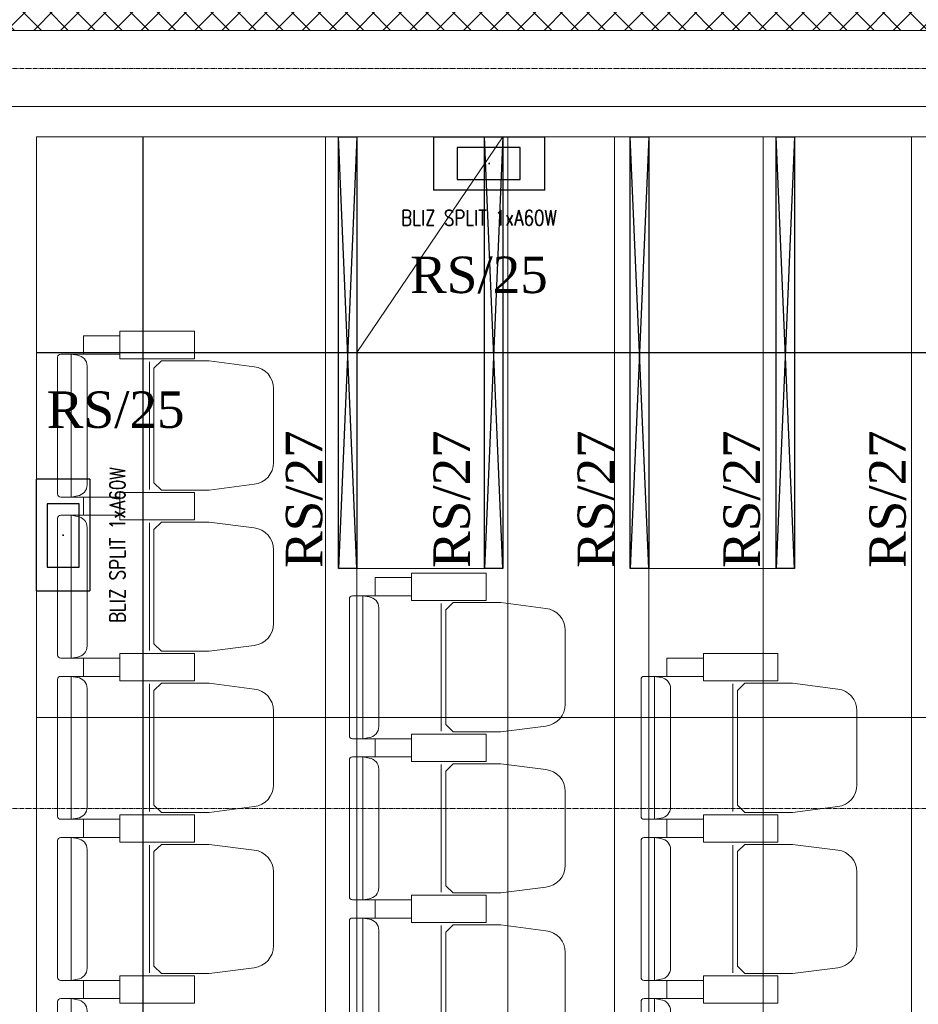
# Model space of a CAD drawing. Header units: centimetres. Extents: x 88729 to 133553, y -16225 to 14174.
# Tile 92 of 231: x 91266 to 91562, y -7374 to -7050. Entities that reach past the tile are written whole.
import ezdxf
from ezdxf.enums import TextEntityAlignment as Align

# ---------------------------------------------------------------- set-up
doc = ezdxf.new("R2010")
doc.units = ezdxf.units.CM
doc.linetypes.add('CENTER2', pattern=[1.125, 0.75, -0.125, 0.125, -0.125])
for name, color, linetype in [('A-OS', 252, 'CENTER2'), ('A-SCIANY', 252, 'Continuous'), ('A-SUFITY', 252, 'Continuous'), ('A-WID', 252, 'Continuous'), ('E_opisy siły', 5, 'Continuous'), ('E_PODKLAD', 7, 'Continuous'), ('E_siła', 5, 'Continuous'), ('klinkier', 252, 'Continuous'), ('mat', 252, 'Continuous'), ('R-MET-IWE', 252, 'Continuous')]:
    doc.layers.add(name, color=color, linetype=linetype)
doc.layers.add('E_Istn_pozostaje', color=132, linetype='Continuous', lineweight=25)
doc.styles.add('MM_050', font='romans.shx', dxfattribs={"width": 0.8, "height": 16})
doc.styles.add('old', font='BOOKOS.TTF')
doc.styles.get("Standard").update_dxf_attribs({"font": 'txt.shx'})

# ---------------------------------------------------------------- blocks, each defined once
blk = doc.blocks.new('RLX__5842.P142.7_42W')
at = {"ltscale": 0.1}
for p, q in [((8.8, 18.35), (-8.8, 18.35)), ((-8.8, -18.35), (-8.8, 18.35)), ((8.8, 18.35), (8.8, -18.35)), ((-0.18, 0), (0, 0)), ((0, -0.18), (0, 0.18)), ((0, 0), (0.18, 0)), ((-8.8, -18.35), (8.8, -18.35))]:
    blk.add_line(p, q, dxfattribs=at)
blk.add_lwpolyline([(-5.24, -10.57), (5.24, -10.57), (5.24, 10.21), (-5.24, 10.21)], close=True, dxfattribs=at)
at = {"ltscale": 0.1, "insert": (15.36, -28.96), "char_height": 5, "width": 64.0609, "attachment_point": 1, "rotation": 90, "style": 'MM_050'}
blk.add_mtext('BLIZ SPLIT 1xA60W', dxfattribs=at)
at = {"ltscale": 0.1, "flags": 9}
blk.add_attdef('RLXLUM', (0, 0), '', height=0.1, dxfattribs=at)
blk = doc.blocks.new('E_opis siły')
at = {"layer": 'E_siła', "linetype": 'Continuous', "ltscale": 0.5, "style": 'old', "flags": 4}
blk.add_attdef('OBWÓD', (0, 0), '', height=12, dxfattribs=at)
blk = doc.blocks.new('E_listwa progowa LARS')
at = {"linetype": 'Continuous'}
for p, q in [((0, -142), (-6.06, 0)), ((0, 0), (-6.06, -142))]:
    blk.add_line(p, q, dxfattribs=at)
blk.add_lwpolyline([(-6.06, 0), (0, 0), (0, -142), (-6.06, -142)], close=True, dxfattribs=at)
at = {"linetype": 'Continuous', "ltscale": 0.5, "style": 'old', "flags": 4}
for tag, p in [('OBWÓD', (-10.6, -126.25)), ('ROZDZ.', (10.03, -145.05)), ('LP', (-10.39, -143.56))]:
    blk.add_attdef(tag, p, '', height=6, rotation=90, dxfattribs=at)
blk = doc.blocks.new('A$Ce817dbbb')
at = {"layer": 'klinkier', "lineweight": 9, "ltscale": 0.1}
h = blk.add_hatch(dxfattribs=at)
h.set_pattern_fill('ANSI37', color=252, scale=50, style=0)
h.set_pattern_definition([(45, (-34168.379, 15027.049), (-4.4194174, 4.4194174), []), (135, (-34168.379, 15027.049), (-4.4194174, -4.4194174), [])])
h.paths.add_polyline_path([(-153.4, -17512.02), (-153.4, -17519.02), (386.6, -17519.02), (386.6, -17512.02)])
h.paths.add_polyline_path([(386.6, -17512.02), (386.6, -17519.02), (509.1, -17519.02), (509.1, -17512.02)])
at = {"color": 252, "lineweight": 9}
for p, q in [((-118.5, -17625.52), (-114.4, -17625.52)), ((-92.7, -17628.02), (-92.7, -17670.02)), ((-118.5, -17672.52), (-114.4, -17672.52)), ((-118.5, -17678.52), (-114.4, -17678.52)), ((-92.7, -17681.02), (-92.7, -17723.02)), ((-22.5, -17705.02), (-18.4, -17705.02)), ((3.3, -17707.52), (3.3, -17749.52)), ((-118.5, -17725.52), (-114.4, -17725.52)), ((-118.5, -17731.52), (-114.4, -17731.52)), ((73.5, -17731.52), (77.6, -17731.52)), ((-92.7, -17734.02), (-92.7, -17776.02)), ((99.3, -17734.02), (99.3, -17776.02)), ((-22.5, -17752.02), (-18.4, -17752.02)), ((-22.5, -17758.02), (-18.4, -17758.02)), ((3.3, -17760.52), (3.3, -17802.52)), ((-118.5, -17778.52), (-114.4, -17778.52)), ((73.5, -17778.52), (77.6, -17778.52)), ((-118.5, -17784.52), (-114.4, -17784.52)), ((-92.7, -17787.02), (-92.7, -17829.02)), ((73.5, -17784.52), (77.6, -17784.52)), ((99.3, -17787.02), (99.3, -17829.02)), ((-22.5, -17805.02), (-18.4, -17805.02)), ((-22.5, -17811.02), (-18.4, -17811.02)), ((3.3, -17813.52), (3.3, -17855.52)), ((-118.5, -17831.52), (-114.4, -17831.52)), ((73.5, -17831.52), (77.6, -17831.52)), ((-118.5, -17837.52), (-114.4, -17837.52)), ((73.5, -17837.52), (77.6, -17837.52))]:
    blk.add_line(p, q, dxfattribs=at)
for points in [[(-90.15, -17627.02), (-77.9, -17627.02), (-77.9, -17618.02), (-102.4, -17618.02), (-102.4, -17627.02)], [(-90.15, -17671.02), (-77.9, -17671.02), (-77.9, -17680.02), (-102.4, -17680.02), (-102.4, -17671.02)], [(-90.15, -17680.02), (-77.9, -17680.02), (-77.9, -17671.02), (-102.4, -17671.02), (-102.4, -17680.02)], [(5.85, -17706.52), (18.1, -17706.52), (18.1, -17697.52), (-6.4, -17697.52), (-6.4, -17706.52)], [(-90.15, -17724.02), (-77.9, -17724.02), (-77.9, -17733.02), (-102.4, -17733.02), (-102.4, -17724.02)], [(-90.15, -17733.02), (-77.9, -17733.02), (-77.9, -17724.02), (-102.4, -17724.02), (-102.4, -17733.02)], [(101.85, -17733.02), (114.1, -17733.02), (114.1, -17724.02), (89.6, -17724.02), (89.6, -17733.02)], [(5.85, -17759.52), (18.1, -17759.52), (18.1, -17750.52), (-6.4, -17750.52), (-6.4, -17759.52)], [(5.85, -17750.52), (18.1, -17750.52), (18.1, -17759.52), (-6.4, -17759.52), (-6.4, -17750.52)], [(-90.15, -17786.02), (-77.9, -17786.02), (-77.9, -17777.02), (-102.4, -17777.02), (-102.4, -17786.02)], [(-90.15, -17777.02), (-77.9, -17777.02), (-77.9, -17786.02), (-102.4, -17786.02), (-102.4, -17777.02)], [(101.85, -17786.02), (114.1, -17786.02), (114.1, -17777.02), (89.6, -17777.02), (89.6, -17786.02)], [(101.85, -17777.02), (114.1, -17777.02), (114.1, -17786.02), (89.6, -17786.02), (89.6, -17777.02)], [(5.85, -17803.52), (18.1, -17803.52), (18.1, -17812.52), (-6.4, -17812.52), (-6.4, -17803.52)], [(5.85, -17812.52), (18.1, -17812.52), (18.1, -17803.52), (-6.4, -17803.52), (-6.4, -17812.52)], [(-90.15, -17830.02), (-77.9, -17830.02), (-77.9, -17839.02), (-102.4, -17839.02), (-102.4, -17830.02)], [(-90.15, -17839.02), (-77.9, -17839.02), (-77.9, -17830.02), (-102.4, -17830.02), (-102.4, -17839.02)], [(101.85, -17830.02), (114.1, -17830.02), (114.1, -17839.02), (89.6, -17839.02), (89.6, -17830.02)], [(101.85, -17839.02), (114.1, -17839.02), (114.1, -17830.02), (89.6, -17830.02), (89.6, -17839.02)]]:
    blk.add_lwpolyline(points, close=True, dxfattribs=at)
for points in [[(-102.4, -17622.52), (-102.4, -17619.52), (-114.4, -17619.52), (-114.4, -17625.52), (-102.4, -17625.52), (-102.4, -17622.52)], [(-102.4, -17675.52), (-102.4, -17678.52), (-114.4, -17678.52), (-114.4, -17672.52), (-102.4, -17672.52), (-102.4, -17675.52)], [(-102.4, -17675.52), (-102.4, -17672.52), (-114.4, -17672.52), (-114.4, -17678.52), (-102.4, -17678.52), (-102.4, -17675.52)], [(-6.4, -17702.02), (-6.4, -17699.02), (-18.4, -17699.02), (-18.4, -17705.02), (-6.4, -17705.02), (-6.4, -17702.02)], [(-102.4, -17728.52), (-102.4, -17731.52), (-114.4, -17731.52), (-114.4, -17725.52), (-102.4, -17725.52), (-102.4, -17728.52)], [(-102.4, -17728.52), (-102.4, -17725.52), (-114.4, -17725.52), (-114.4, -17731.52), (-102.4, -17731.52), (-102.4, -17728.52)], [(89.6, -17728.52), (89.6, -17725.52), (77.6, -17725.52), (77.6, -17731.52), (89.6, -17731.52), (89.6, -17728.52)], [(-6.4, -17755.02), (-6.4, -17752.02), (-18.4, -17752.02), (-18.4, -17758.02), (-6.4, -17758.02), (-6.4, -17755.02)], [(-6.4, -17755.02), (-6.4, -17758.02), (-18.4, -17758.02), (-18.4, -17752.02), (-6.4, -17752.02), (-6.4, -17755.02)], [(-102.4, -17781.52), (-102.4, -17778.52), (-114.4, -17778.52), (-114.4, -17784.52), (-102.4, -17784.52), (-102.4, -17781.52)], [(-102.4, -17781.52), (-102.4, -17784.52), (-114.4, -17784.52), (-114.4, -17778.52), (-102.4, -17778.52), (-102.4, -17781.52)], [(89.6, -17781.52), (89.6, -17778.52), (77.6, -17778.52), (77.6, -17784.52), (89.6, -17784.52), (89.6, -17781.52)], [(89.6, -17781.52), (89.6, -17784.52), (77.6, -17784.52), (77.6, -17778.52), (89.6, -17778.52), (89.6, -17781.52)], [(-6.4, -17808.02), (-6.4, -17811.02), (-18.4, -17811.02), (-18.4, -17805.02), (-6.4, -17805.02), (-6.4, -17808.02)], [(-6.4, -17808.02), (-6.4, -17805.02), (-18.4, -17805.02), (-18.4, -17811.02), (-6.4, -17811.02), (-6.4, -17808.02)], [(-102.4, -17834.52), (-102.4, -17837.52), (-114.4, -17837.52), (-114.4, -17831.52), (-102.4, -17831.52), (-102.4, -17834.52)], [(-102.4, -17834.52), (-102.4, -17831.52), (-114.4, -17831.52), (-114.4, -17837.52), (-102.4, -17837.52), (-102.4, -17834.52)], [(89.6, -17834.52), (89.6, -17837.52), (77.6, -17837.52), (77.6, -17831.52), (89.6, -17831.52), (89.6, -17834.52)], [(89.6, -17834.52), (89.6, -17831.52), (77.6, -17831.52), (77.6, -17837.52), (89.6, -17837.52), (89.6, -17834.52)]]:
    blk.add_lwpolyline(points, dxfattribs=at)
for points in [[(-118.5, -17625.52), (-118.5, -17649.02), (-118.5, -17672.52), (-121.9, -17672.52, -0.414214), (-122.9, -17671.52), (-122.9, -17649.02), (-122.9, -17626.52, -0.414214), (-121.9, -17625.52)], [(-51.9, -17649.02), (-51.9, -17636.87, 0.386311), (-58.21, -17629.68), (-73.07, -17627.77), (-88.75, -17627.77), (-91.2, -17630.16), (-91.2, -17649.02), (-91.2, -17667.87), (-88.75, -17670.27), (-73.07, -17670.27), (-58.21, -17668.35, 0.386311), (-51.9, -17661.16)], [(-118.5, -17678.52), (-118.5, -17702.02), (-118.5, -17725.52), (-121.9, -17725.52, -0.414214), (-122.9, -17724.52), (-122.9, -17702.02), (-122.9, -17679.52, -0.414214), (-121.9, -17678.52)], [(-51.9, -17702.02), (-51.9, -17689.87, 0.386311), (-58.21, -17682.68), (-73.07, -17680.77), (-88.75, -17680.77), (-91.2, -17683.16), (-91.2, -17702.02), (-91.2, -17720.87), (-88.75, -17723.27), (-73.07, -17723.27), (-58.21, -17721.35, 0.386311), (-51.9, -17714.16)], [(-22.5, -17705.02), (-22.5, -17728.52), (-22.5, -17752.02), (-25.9, -17752.02, -0.414214), (-26.9, -17751.02), (-26.9, -17728.52), (-26.9, -17706.02, -0.414214), (-25.9, -17705.02)], [(44.1, -17728.52), (44.1, -17716.37, 0.386311), (37.79, -17709.18), (22.93, -17707.27), (7.25, -17707.27), (4.8, -17709.66), (4.8, -17728.52), (4.8, -17747.37), (7.25, -17749.77), (22.93, -17749.77), (37.79, -17747.85, 0.386311), (44.1, -17740.66)], [(-118.5, -17731.52), (-118.5, -17755.02), (-118.5, -17778.52), (-121.9, -17778.52, -0.414214), (-122.9, -17777.52), (-122.9, -17755.02), (-122.9, -17732.52, -0.414214), (-121.9, -17731.52)], [(73.5, -17731.52), (73.5, -17755.02), (73.5, -17778.52), (70.1, -17778.52, -0.414214), (69.1, -17777.52), (69.1, -17755.02), (69.1, -17732.52, -0.414214), (70.1, -17731.52)], [(-51.9, -17755.02), (-51.9, -17742.87, 0.386311), (-58.21, -17735.68), (-73.07, -17733.77), (-88.75, -17733.77), (-91.2, -17736.16), (-91.2, -17755.02), (-91.2, -17773.87), (-88.75, -17776.27), (-73.07, -17776.27), (-58.21, -17774.35, 0.386311), (-51.9, -17767.16)], [(140.1, -17755.02), (140.1, -17742.87, 0.386311), (133.79, -17735.68), (118.93, -17733.77), (103.25, -17733.77), (100.8, -17736.16), (100.8, -17755.02), (100.8, -17773.87), (103.25, -17776.27), (118.93, -17776.27), (133.79, -17774.35, 0.386311), (140.1, -17767.16)], [(-22.5, -17758.02), (-22.5, -17781.52), (-22.5, -17805.02), (-25.9, -17805.02, -0.414214), (-26.9, -17804.02), (-26.9, -17781.52), (-26.9, -17759.02, -0.414214), (-25.9, -17758.02)], [(44.1, -17781.52), (44.1, -17769.37, 0.386311), (37.79, -17762.18), (22.93, -17760.27), (7.25, -17760.27), (4.8, -17762.66), (4.8, -17781.52), (4.8, -17800.37), (7.25, -17802.77), (22.93, -17802.77), (37.79, -17800.85, 0.386311), (44.1, -17793.66)], [(-118.5, -17784.52), (-118.5, -17808.02), (-118.5, -17831.52), (-121.9, -17831.52, -0.414214), (-122.9, -17830.52), (-122.9, -17808.02), (-122.9, -17785.52, -0.414214), (-121.9, -17784.52)], [(-51.9, -17808.02), (-51.9, -17795.87, 0.386311), (-58.21, -17788.68), (-73.07, -17786.77), (-88.75, -17786.77), (-91.2, -17789.16), (-91.2, -17808.02), (-91.2, -17826.87), (-88.75, -17829.27), (-73.07, -17829.27), (-58.21, -17827.35, 0.386311), (-51.9, -17820.16)], [(73.5, -17784.52), (73.5, -17808.02), (73.5, -17831.52), (70.1, -17831.52, -0.414214), (69.1, -17830.52), (69.1, -17808.02), (69.1, -17785.52, -0.414214), (70.1, -17784.52)], [(140.1, -17808.02), (140.1, -17795.87, 0.386311), (133.79, -17788.68), (118.93, -17786.77), (103.25, -17786.77), (100.8, -17789.16), (100.8, -17808.02), (100.8, -17826.87), (103.25, -17829.27), (118.93, -17829.27), (133.79, -17827.35, 0.386311), (140.1, -17820.16)], [(-22.5, -17811.02), (-22.5, -17834.52), (-22.5, -17858.02), (-25.9, -17858.02, -0.414214), (-26.9, -17857.02), (-26.9, -17834.52), (-26.9, -17812.02, -0.414214), (-25.9, -17811.02)], [(44.1, -17834.52), (44.1, -17822.37, 0.386311), (37.79, -17815.18), (22.93, -17813.27), (7.25, -17813.27), (4.8, -17815.66), (4.8, -17834.52), (4.8, -17853.37), (7.25, -17855.77), (22.93, -17855.77), (37.79, -17853.85, 0.386311), (44.1, -17846.66)], [(-118.5, -17837.52), (-118.5, -17861.02), (-118.5, -17884.52), (-121.9, -17884.52, -0.414214), (-122.9, -17883.52), (-122.9, -17861.02), (-122.9, -17838.52, -0.414214), (-121.9, -17837.52)], [(73.5, -17837.52), (73.5, -17861.02), (73.5, -17884.52), (70.1, -17884.52, -0.414214), (69.1, -17883.52), (69.1, -17861.02), (69.1, -17838.52, -0.414214), (70.1, -17837.52)]]:
    blk.add_lwpolyline(points, format="xyb", close=True, dxfattribs=at)
for points in [[(-118.5, -17625.52), (-116.4, -17625.89, -0.377955), (-113.2, -17629.52), (-113.2, -17649.02), (-113.2, -17668.52, -0.377955), (-116.4, -17672.15), (-118.5, -17672.52)], [(-118.5, -17678.52), (-116.4, -17678.89, -0.377955), (-113.2, -17682.52), (-113.2, -17702.02), (-113.2, -17721.52, -0.377955), (-116.4, -17725.15), (-118.5, -17725.52)], [(-22.5, -17705.02), (-20.4, -17705.39, -0.377955), (-17.2, -17709.02), (-17.2, -17728.52), (-17.2, -17748.02, -0.377955), (-20.4, -17751.65), (-22.5, -17752.02)], [(-118.5, -17731.52), (-116.4, -17731.89, -0.377955), (-113.2, -17735.52), (-113.2, -17755.02), (-113.2, -17774.52, -0.377955), (-116.4, -17778.15), (-118.5, -17778.52)], [(73.5, -17731.52), (75.6, -17731.89, -0.377955), (78.8, -17735.52), (78.8, -17755.02), (78.8, -17774.52, -0.377955), (75.6, -17778.15), (73.5, -17778.52)], [(-22.5, -17758.02), (-20.4, -17758.39, -0.377955), (-17.2, -17762.02), (-17.2, -17781.52), (-17.2, -17801.02, -0.377955), (-20.4, -17804.65), (-22.5, -17805.02)], [(-118.5, -17784.52), (-116.4, -17784.89, -0.377955), (-113.2, -17788.52), (-113.2, -17808.02), (-113.2, -17827.52, -0.377955), (-116.4, -17831.15), (-118.5, -17831.52)], [(73.5, -17784.52), (75.6, -17784.89, -0.377955), (78.8, -17788.52), (78.8, -17808.02), (78.8, -17827.52, -0.377955), (75.6, -17831.15), (73.5, -17831.52)], [(-22.5, -17811.02), (-20.4, -17811.39, -0.377955), (-17.2, -17815.02), (-17.2, -17834.52), (-17.2, -17854.02, -0.377955), (-20.4, -17857.65), (-22.5, -17858.02)], [(-118.5, -17837.52), (-116.4, -17837.89, -0.377955), (-113.2, -17841.52), (-113.2, -17861.02), (-113.2, -17880.52, -0.377955), (-116.4, -17884.15), (-118.5, -17884.52)], [(73.5, -17837.52), (75.6, -17837.89, -0.377955), (78.8, -17841.52), (78.8, -17861.02), (78.8, -17880.52, -0.377955), (75.6, -17884.15), (73.5, -17884.52)]]:
    blk.add_lwpolyline(points, format="xyb", dxfattribs=at)
at = {"layer": 'A-OS', "color": 252, "lineweight": 9, "ltscale": 2}
for p, q in [((-2608.23, -17531.52), (3323.95, -17531.52)), ((-2608.23, -17775.02), (3323.95, -17775.02))]:
    blk.add_line(p, q, dxfattribs=at)
at = {"layer": 'A-SCIANY', "color": 252, "lineweight": 9, "ltscale": 3}
for p, q in [((-129.9, -17554.02), (513.1, -17554.02)), ((-129.9, -19011.02), (-129.9, -17554.02))]:
    blk.add_line(p, q, dxfattribs=at)
at = {"layer": 'A-SUFITY', "ltscale": 0.1}
for p, q in [((-94.78, -19011.02), (-94.78, -17554.02)), ((-129.9, -17625.02), (447.89, -17625.02))]:
    blk.add_line(p, q, dxfattribs=at)
at = {"layer": 'A-SUFITY', "lineweight": 0, "ltscale": 0.1}
for p, q in [((-34.78, -19011.02), (-34.78, -17554.02)), ((25.22, -19016.02), (25.22, -17554.02)), ((60.34, -19016.02), (60.34, -17554.02)), ((109.22, -19016.02), (109.22, -17554.02)), ((158.1, -19016.02), (158.1, -17554.02)), ((-129.9, -17745.02), (393.52, -17745.02))]:
    blk.add_line(p, q, dxfattribs=at)
at = {"layer": 'A-WID', "color": 252, "lineweight": 9}
for p, q in [((-24.4, -19011.02), (-24.4, -17554.02)), ((-24.4, -17625.02), (23.6, -17554.02)), ((23.6, -17554.02), (23.6, -17696.02)), ((71.6, -19016.02), (71.6, -17554.02)), ((119.6, -17554.02), (119.6, -17696.02)), ((503.6, -17625.02), (-24.4, -17625.02))]:
    blk.add_line(p, q, dxfattribs=at)
for points in [[(-24.4, -17696.02), (23.6, -17696.02)], [(71.6, -17696.02), (119.6, -17696.02)]]:
    blk.add_lwpolyline(points, dxfattribs=at)
at = {"layer": 'mat', "color": 252, "lineweight": 9}
for p, q in [((-165.9, -17519.02), (509.1, -17519.02)), ((-140.9, -17544.02), (509.1, -17544.02))]:
    blk.add_line(p, q, dxfattribs=at)
at = {"layer": 'R-MET-IWE', "color": 252, "lineweight": 9, "width": 0.75}
for tag, rotation, p in [('0-', 90, (-1139.05, -4143.61)), ('0-', 90, (-1113.05, -4143.61)), ('0-', 90, (-1087.05, -4143.61)), ('2-', 90, (-796.05, -4143.61)), ('2-', 90, (-505.05, -4143.61)), ('0-', 90, (-480.05, -4143.61)), ('0-', 90, (-456.05, -4143.61)), ('2-', 90, (-166.05, -4143.61)), ('2-', 90, (-625.66, -4833.61)), ('2-', 90, (-599.66, -4833.61)), ('2-', 90, (-573.66, -4833.61)), ('0-', 180, (-2169.64, -4848.47)), ('0-', 180, (-2169.64, -4873.47)), ('0-', 180, (-2169.64, -4899.47)), ('-2', 90, (-1661.47, -4961.65)), ('-2', 90, (-1636.47, -4961.65)), ('0-', 270, (-1489.78, -4968.06)), ('0-', 270, (-1464.78, -4968.06)), ('0-', 270, (-1439.78, -4968.06)), ('0-', 270, (-1364.78, -4968.06)), ('0-', 270, (-1339.78, -4968.06)), ('0-', 270, (-1314.78, -4968.06)), ('0-', 270, (328.22, -4968.06)), ('0-', 270, (354.22, -4968.06)), ('0-', 270, (1256.22, -4968.06)), ('0-', 270, (1282.22, -4968.06)), ('0-', 90, (-513.05, -5496.61)), ('0-', 90, (-487.05, -5496.61)), ('K.S.-', 90, (-487.05, -5766.11)), ('0-', 90, (-513.05, -5766.11)), ('1-', 90, (-539.05, -6114.61)), ('0-', 90, (-513.05, -6114.61)), ('0-', 90, (-487.05, -6114.61)), ('0-', 90, (301.95, -6545.61)), ('0-', 90, (327.95, -6545.61)), ('0-', 90, (353.95, -6545.61)), ('0-', 90, (416.11, -6545.61)), ('0-', 90, (1255.95, -6545.61)), ('0-', 90, (1281.95, -6545.61)), ('1-', 90, (2382.95, -6845.61)), ('1-', 90, (2408.95, -6845.61)), ('1-', 90, (2434.95, -6845.61)), ('1-', 90, (2827.95, -6845.61)), ('1-', 90, (2853.95, -6845.61)), ('1-', 90, (2879.95, -6845.61)), ('<-2', 90, (-910.64, -10482.41)), ('2->', 90, (-718.15, -10854.38)), ('2->', 90, (-692.15, -10854.38)), ('2->', 90, (-744.15, -10870.8)), ('-0', 90, (-186.09, -12450.12)), ('1-', 90, (2264.47, -12866.38)), ('1-', 90, (2290.47, -12866.38)), ('1-', 90, (2316.47, -12866.38)), ('1-', 90, (2709.47, -12866.38)), ('1-', 90, (2735.47, -12866.38)), ('1-', 90, (2761.47, -12866.38)), ('<-KL', 90, (-700.01, -16780.91)), ('-0', 90, (-179.94, -18957.53)), ('0->', 90, (-1257.53, -23179.05)), ('0->', 90, (-1231.53, -23179.05)), ('0->', 90, (-1205.53, -23179.05)), ('0->', 90, (-600.53, -23179.05)), ('0->', 90, (-574.53, -23179.05)), ('0->', 90, (-1692.53, -24074.05)), ('0->', 90, (-1666.53, -24074.05)), ('0->', 90, (-1640.53, -24074.05)), ('0->', 90, (-1486.53, -24074.05)), ('0->', 90, (-1460.53, -24074.05)), ('0->', 90, (-1434.53, -24074.05)), ('<-0', 90, (-499.82, -24383.56)), ('<-0', 90, (-298.11, -24383.56)), ('<-0', 180, (-587.12, -25088.86)), ('<-0', 270, (-496.63, -25202.68)), ('<-0', 180, (-1353.25, -25419.36)), ('<-0', 180, (-1187.25, -25444.1)), ('<-0', 90, (-179.61, -25454.22)), ('<-0', 90, (-69.59, -26375.36)), ('<-0', 90, (-43.59, -26375.36))]:
    blk.add_attdef(tag, text='', height=17, rotation=rotation, dxfattribs=at).set_placement(p, align=Align.MIDDLE)
for tag, p in [('2-', (1424.81, -4179.2)), ('2-', (1424.81, -4205.2)), ('K.S.-', (-76.89, -4264.2)), ('KL-', (-613.13, -4292.18)), ('1-', (-613.13, -4312.18)), ('1-', (-613.13, -4332.18)), ('K.S.-', (1414.13, -4333.66)), ('0-', (-70.19, -4341.2)), ('0-', (469.81, -4341.2)), ('1-', (-613.13, -4352.18)), ('0-', (1424.81, -4361.2)), ('0-', (-70.19, -4367.2)), ('1-', (469.81, -4367.2)), ('0-', (1099.81, -4368.2)), ('2-', (1424.81, -4387.2)), ('1-', (-70.19, -4393.2)), ('1-', (469.81, -4393.2)), ('1-', (1099.81, -4394.2)), ('2-', (1424.81, -4413.2)), ('2-', (-70.19, -4419.2)), ('2-', (1099.81, -4420.2)), ('2-', (469.81, -4444.2)), ('K.S.-', (-76.89, -4445.2)), ('2-', (1099.81, -4446.2)), ('2-', (469.81, -4470.2)), ('2-', (-825.19, -4496.2)), ('2-', (-825.19, -4522.2)), ('2-', (-70.19, -4574.2)), ('2-', (-70.19, -4600.2)), ('K.S.-', (1089.13, -4600.66)), ('2-', (1099.81, -4653.2)), ('2-', (-70.19, -4669.2)), ('2-', (1099.81, -4679.2)), ('-1', (1806.78, -4690.78)), ('1-', (-70.19, -4695.2)), ('2-', (1099.81, -4705.2)), ('-1', (1806.78, -4716.3)), ('K.S.-', (-73.2, -4721.2)), ('-1', (1806.78, -4743.07)), ('FR-', (-70.19, -4747.2)), ('0-', (-1066.19, -6382.7)), ('0-', (-1066.19, -6408.7)), ('2-', (1729.81, -6586.2)), ('2-', (1729.81, -6612.2)), ('2-', (1729.81, -6638.2)), ('2-', (1729.81, -6664.2)), ('K.S.-', (469.81, -6788.2)), ('1-', (-962.19, -6915.2)), ('1-', (-460.19, -6923.2)), ('1-', (469.81, -6923.2)), ('2-', (1729.81, -6923.2)), ('1-', (-460.19, -6949.2)), ('1-', (469.81, -6949.2)), ('2-', (1729.81, -6949.2)), ('K.S.-', (2901.81, -6960.2)), ('2-', (1729.81, -6975.2)), ('2-', (1729.81, -7001.2)), ('2-', (-460.19, -7026.2)), ('0-', (469.81, -7026.2)), ('2-', (-460.19, -7052.2)), ('0-', (469.81, -7052.2)), ('2-', (-460.19, -7078.2)), ('2-', (469.81, -7078.2)), ('1-', (2901.81, -7088.2)), ('2-', (469.81, -7104.2)), ('1-', (2901.81, -7114.2)), ('0-', (1729.81, -7131.2)), ('2-', (-460.19, -7141.2)), ('0-', (1729.81, -7157.2)), ('2-', (-460.19, -7167.2)), ('2-', (469.81, -7181.2)), ('2-', (1729.81, -7183.2)), ('0-', (-460.19, -7193.2)), ('2-', (469.81, -7207.2)), ('2-', (1729.81, -7209.2)), ('K.S.-', (-470.87, -7217.66)), ('2-', (469.81, -7233.2)), ('2-', (1729.81, -7235.2)), ('1-', (-460.19, -7245.2)), ('2-', (469.81, -7259.2)), ('2-', (1729.81, -7261.2)), ('2-', (1729.81, -7287.2)), ('2-', (-460.19, -7297.2)), ('2->', (-943.67, -10542.97)), ('-1', (1688.29, -10711.55)), ('-1', (1688.29, -10737.55)), ('-1', (1688.29, -10763.55)), ('<-2', (1685.55, -12605.39)), ('2->', (1611.33, -12636.47)), ('2->', (1611.33, -12658.97)), ('2->', (1590.77, -12684.97)), ('K.S.-', (2783.33, -12980.97)), ('2->', (-578.67, -13046.97)), ('2->', (-578.67, -13072.97)), ('<-2', (-476.88, -13105.94)), ('1-', (2783.33, -13108.97)), ('1-', (2783.33, -13134.97)), ('<-1', (-610.79, -16857.83)), ('<-1', (-610.79, -16877.83)), ('<-1', (1688.29, -17218.96)), ('<-1', (1688.29, -17244.96)), ('<-1', (1688.29, -17270.96)), ('<-1', (-478.91, -18553.43)), ('<-0', (-2287.98, -23879.57)), ('<-0', (-2287.98, -23905.57)), ('<-0', (-2287.98, -23931.57)), ('<-0', (-343.08, -24738.18)), ('<-0', (-478.91, -25059.68))]:
    blk.add_attdef(tag, text='', height=17, dxfattribs=at).set_placement(p, align=Align.MIDDLE)

msp = doc.modelspace()

# ---------------------------------------------------------------- block references
at = {"layer": 'E_Istn_pozostaje'}
for p in [(91377.48, -7088.63), (91425.48, -7088.63), (91473.48, -7088.63), (91521.48, -7088.63)]:
    msp.add_blockref('E_listwa progowa LARS', p, dxfattribs=at)
for p, rotation in [((91420.98, -7097.43), 270), ((91280.78, -7219.63), 0.0002320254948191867)]:
    msp.add_blockref('RLX__5842.P142.7_42W', p, dxfattribs=dict(at, rotation=rotation))
at = {"layer": 'E_opisy siły', "linetype": 'Continuous'}
ref = msp.add_blockref('E_opis siły', (91455.35, -7140.04, -1150), dxfattribs=dict(at, xscale=-1))
ref.add_attrib('OBWÓD', 'RS/25', (91394.93, -7140.04, -1150), dxfattribs={"color": 3, "linetype": 'Continuous', "ltscale": 0.5, "height": 12, "style": 'old'})
ref = msp.add_blockref('E_opis siły', (91335.82, -7184.39, -1150), dxfattribs=dict(at, xscale=-1))
ref.add_attrib('OBWÓD', 'RS/25', (91275.4, -7184.39, -1150), dxfattribs={"color": 3, "linetype": 'Continuous', "ltscale": 0.5, "height": 12, "style": 'old'})
ref = msp.add_blockref('E_opis siły', (91366.05, -7170.09), dxfattribs=dict(at, xscale=-1, rotation=90))
ref.add_attrib('OBWÓD', 'RS/27', (91366.05, -7230.51), dxfattribs={"color": 3, "linetype": 'Continuous', "ltscale": 0.5, "height": 12, "rotation": 90, "style": 'old'})
ref = msp.add_blockref('E_opis siły', (91414.62, -7170.09), dxfattribs=dict(at, xscale=-1, rotation=90))
ref.add_attrib('OBWÓD', 'RS/27', (91414.62, -7230.51), dxfattribs={"color": 3, "linetype": 'Continuous', "ltscale": 0.5, "height": 12, "rotation": 90, "style": 'old'})
ref = msp.add_blockref('E_opis siły', (91462.05, -7170.09), dxfattribs=dict(at, xscale=-1, rotation=90))
ref.add_attrib('OBWÓD', 'RS/27', (91462.05, -7230.51), dxfattribs={"color": 3, "linetype": 'Continuous', "ltscale": 0.5, "height": 12, "rotation": 90, "style": 'old'})
ref = msp.add_blockref('E_opis siły', (91510.05, -7170.09), dxfattribs=dict(at, xscale=-1, rotation=90))
ref.add_attrib('OBWÓD', 'RS/27', (91510.05, -7230.51), dxfattribs={"color": 3, "linetype": 'Continuous', "ltscale": 0.5, "height": 12, "rotation": 90, "style": 'old'})
ref = msp.add_blockref('E_opis siły', (91558.05, -7170.09), dxfattribs=dict(at, xscale=-1, rotation=90))
ref.add_attrib('OBWÓD', 'RS/27', (91558.05, -7230.51), dxfattribs={"color": 3, "linetype": 'Continuous', "ltscale": 0.5, "height": 12, "rotation": 90, "style": 'old'})
at = {"layer": 'E_PODKLAD'}
msp.add_blockref('A$Ce817dbbb', (91401.87, 10465.39), dxfattribs=at)

doc.saveas('drawing.dxf')
